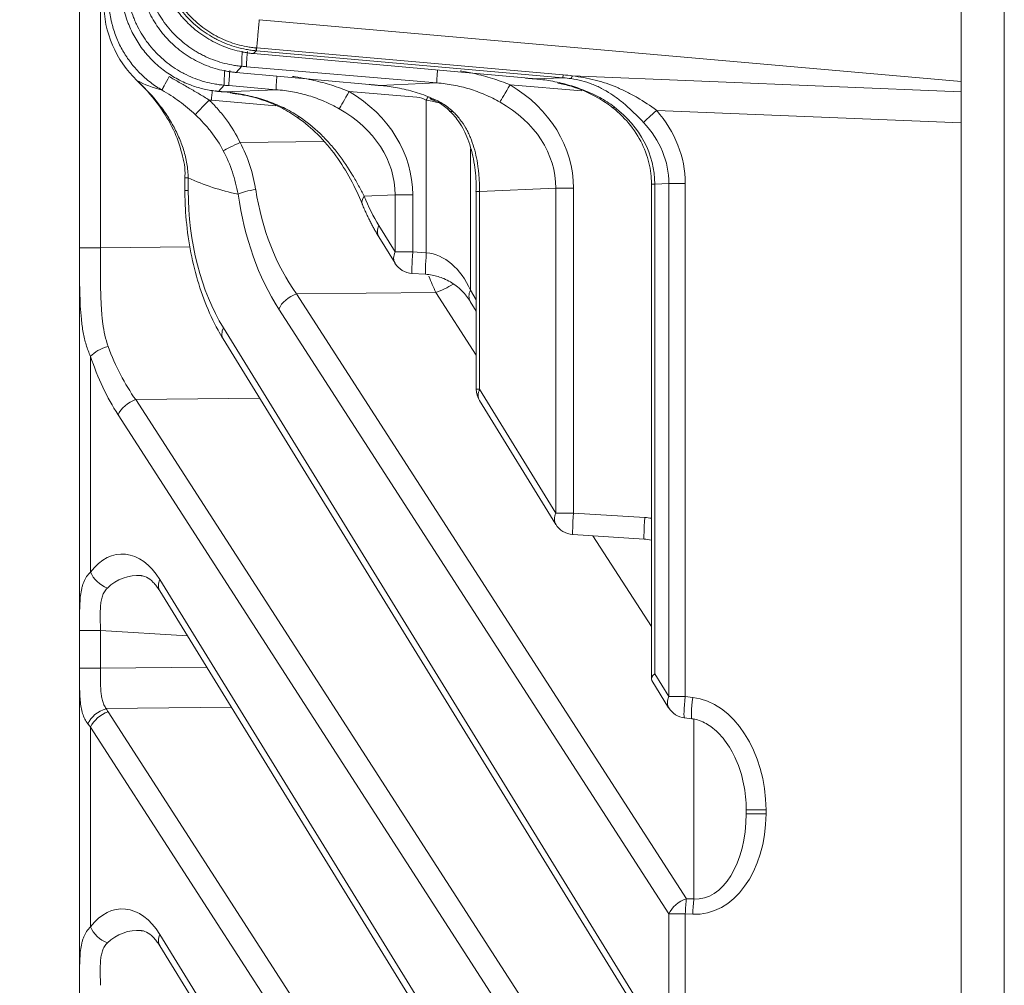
# Model space of a CAD drawing. Header units: millimetres. Extents: x 4 to 836, y 5 to 589.
# Tile 71 of 154: x 475 to 489, y 269 to 282. Entities that reach past the tile are written whole.
import ezdxf

# ---------------------------------------------------------------- set-up
doc = ezdxf.new("R2010")
doc.units = ezdxf.units.MM
doc.layers.add('1', color=7, linetype='Continuous', true_color=0xffffff)
doc.styles.add('ideas_simplex', font='simplex.shx')
doc.dimstyles.get("Standard").update_dxf_attribs({"dimtxt": 0.18, "dimasz": 0.18, "dimexe": 0.18, "dimexo": 0.0625, "dimgap": 0.09, "dimtad": 0, "dimtih": 1, "dimtoh": 1, "dimdec": 4, "dimzin": 0, "dimdsep": 46, "dimtxsty": 'Standard', "dimcen": 0.09, "dimadec": 0, "dimazin": 0, "dimtfac": 1, "dimtdec": 4, "dimtofl": 0, "dimtmove": 0, "dimatfit": 3, "dimfxl": 1, "dimtolj": 1, "dimtzin": 0, "dimarcsym": 0})

# ---------------------------------------------------------------- blocks, each defined once
blk = doc.blocks.new('_U5')
at = {"layer": '1', "color": 87, "lineweight": 25}
for p, q in [((352.914749, 274.528086), (347.289749, 274.528086)), ((347.289749, 274.528086), (347.289749, 273.028086)), ((352.914749, 273.028086), (352.914749, 274.528086)), ((347.289749, 261.823086), (347.289749, 260.323086)), ((352.914749, 260.323086), (352.914749, 261.823086)), ((347.289749, 260.323086), (352.914749, 260.323086))]:
    blk.add_line(p, q, dxfattribs=at)
at = {"layer": '1', "color": 152, "lineweight": 13}
for p, q in [((372.598505, 274.49198), (352.414749, 274.49198)), ((475.719038, 260.359191), (352.414749, 260.359191))]:
    blk.add_line(p, q, dxfattribs=at)
at = {"layer": '1', "color": 27, "lineweight": 13}
blk.add_line((354.414749, 260.323086), (354.414749, 274.528086), dxfattribs=at)
at = {"layer": '1', "color": 27, "lineweight": 18}
for points in [[(354.414749, 274.49198), (354.94373, 271.491982), (353.885768, 271.491978)], [(354.414749, 260.359191), (353.885768, 263.359189), (354.94373, 263.359193)]]:
    blk.add_solid(points, dxfattribs=at)
at = {"layer": '1', "color": 87, "linetype": 'Continuous', "lineweight": 25, "char_height": 3, "attachment_point": 7, "rotation": 90, "line_spacing_factor": 1.204819, "style": 'ideas_simplex'}
for s, insert in [('\\W1.3286;14,1', (345.448749, 261.770586)), ('\\W1.2097;.556', (352.761249, 261.770586))]:
    blk.add_mtext(s, dxfattribs=dict(at, insert=insert))

msp = doc.modelspace()

# ---------------------------------------------------------------- linework, layer by layer
at = {"layer": '1', "color": 143, "linetype": 'Continuous', "lineweight": 18}
for p, q in [((475.895, 262.136), (475.895, 359.583)), ((488.795, 263.423), (488.795, 358.296)), ((488.195, 291.252), (488.195, 281.466)), ((478.402, 282.326), (488.195, 281.466)), ((478.29, 281.856), (478.29, 281.857)), ((478.322, 281.853), (478.323, 281.854)), ((478.322, 281.853), (482.105, 281.513)), ((478.045, 281.593), (478.046, 281.594)), ((478.067, 281.59), (478.068, 281.591)), ((478.078, 281.589), (478.079, 281.59)), ((478.078, 281.589), (479.936, 281.422)), ((482.246, 281.5), (482.247, 281.501)), ((488.195, 281.466), (488.195, 281.321)), ((477.8, 281.329), (477.8, 281.33)), ((477.909, 281.319), (477.91, 281.32)), ((477.995, 281.309), (477.995, 281.311)), ((478.029, 281.307), (478.029, 281.305)), ((480.077, 281.41), (480.078, 281.41)), ((488.195, 281.321), (488.195, 280.889)), ((488.195, 280.889), (488.195, 263.422)), ((477.365, 280.119), (477.365, 279.944)), ((481.43, 279.932), (481.43, 277.173)), ((481.43, 279.932), (481.43, 279.932)), ((483.873, 280.034), (483.873, 273.132)), ((480.069, 279.299), (480.296, 278.93)), ((480.532, 278.788), (480.721, 278.776)), ((481.346, 278.396), (481.43, 278.26)), ((477.9, 277.873), (484.113, 267.779)), ((481.474, 277.016), (482.538, 275.288)), ((482.774, 275.146), (483.769, 275.083)), ((477.014, 274.361), (482.178, 265.973)), ((483.879, 273.11), (484.113, 272.729)), ((484.334, 272.589), (484.437, 272.576)), ((485.195, 271.252), (485.195, 271.307)), ((477.014, 269.411), (481.888, 261.495))]:
    msp.add_line(p, q, dxfattribs=at)
at = {"layer": '1', "color": 143, "linetype": 'Continuous', "lineweight": 13}
for p, q in [((476.187, 342.576), (476.187, 279.143)), ((478.359, 281.893), (478.323, 281.854)), ((478.323, 281.854), (482.106, 281.514)), ((482.638, 281.517), (478.364, 281.893)), ((478.367, 281.932), (482.642, 281.557)), ((478.159, 281.677), (478.079, 281.59)), ((478.079, 281.59), (479.937, 281.423)), ((480.88, 281.444), (478.225, 281.671)), ((480.078, 281.41), (480.88, 281.444)), ((482.105, 281.513), (482.106, 281.514)), ((482.247, 281.501), (482.638, 281.517)), ((482.638, 281.517), (482.642, 281.557)), ((482.769, 281.541), (488.195, 281.321)), ((477.834, 281.326), (477.835, 281.327)), ((477.914, 281.412), (477.835, 281.327)), ((477.91, 281.32), (478.638, 281.35)), ((478.638, 281.35), (477.98, 281.407)), ((480.601, 281.244), (479.658, 281.324)), ((479.936, 281.422), (479.937, 281.423)), ((482.902, 281.332), (481.9, 281.418)), ((478.634, 281.126), (477.734, 281.203)), ((480.732, 279.076), (480.732, 281.205)), ((488.195, 280.889), (483.946, 281.062)), ((478.135, 280.614), (479.302, 280.626)), ((481.347, 280.526), (481.347, 278.554)), ((477.412, 280.119), (477.365, 280.119)), ((477.412, 280.119), (477.412, 279.944)), ((477.365, 279.944), (477.412, 279.944)), ((481.476, 279.932), (481.43, 279.932)), ((482.539, 279.976), (481.476, 279.932)), ((481.476, 279.932), (481.476, 277.173)), ((482.539, 275.446), (482.539, 279.976)), ((482.539, 279.976), (482.785, 279.976)), ((482.785, 279.976), (482.785, 275.446)), ((483.919, 280.034), (483.873, 280.034)), ((484.115, 280.042), (483.919, 280.034)), ((483.919, 280.034), (483.919, 273.205)), ((484.115, 272.886), (484.115, 280.042)), ((484.115, 280.042), (484.345, 280.042)), ((484.345, 280.042), (484.345, 272.886)), ((480.298, 279.883), (479.864, 279.865)), ((480.298, 279.087), (480.298, 279.883)), ((480.298, 279.883), (480.544, 279.883)), ((480.544, 279.883), (480.544, 279.087)), ((480.071, 279.456), (480.298, 279.087)), ((475.895, 279.143), (476.187, 279.143)), ((476.187, 279.143), (477.437, 279.156)), ((480.298, 279.087), (480.544, 279.087)), ((480.544, 279.087), (480.732, 279.076)), ((481.347, 278.554), (481.43, 278.42)), ((480.866, 278.523), (478.92, 278.502)), ((478.92, 278.502), (484.361, 270.067)), ((481.43, 277.649), (480.866, 278.523)), ((484.115, 269.855), (478.675, 278.29)), ((477.901, 278.03), (484.115, 267.937)), ((476.049, 277.631), (476.049, 274.623)), ((481.476, 277.173), (481.43, 277.173)), ((481.476, 277.173), (482.539, 275.446)), ((478.409, 277.046), (476.679, 277.028)), ((476.679, 277.028), (484.361, 265.117)), ((484.115, 264.905), (476.433, 276.816)), ((482.539, 275.446), (482.785, 275.446)), ((482.785, 275.446), (483.78, 275.383)), ((483.873, 273.861), (483.055, 275.129)), ((477.016, 274.518), (482.18, 266.13)), ((475.895, 273.809), (476.187, 273.809)), ((476.187, 273.809), (476.187, 273.282)), ((477.402, 273.732), (476.187, 273.809)), ((475.895, 273.282), (476.187, 273.282)), ((476.187, 273.282), (477.669, 273.298)), ((483.919, 273.205), (484.115, 272.886)), ((484.115, 272.886), (484.345, 272.886)), ((484.345, 272.886), (484.448, 272.874)), ((478.015, 272.736), (476.268, 272.718)), ((476.295, 272.673), (481.453, 264.677)), ((484.465, 270.063), (484.465, 272.571)), ((481.207, 264.464), (476.049, 272.461)), ((476.049, 272.461), (476.049, 269.674)), ((485.195, 271.307), (485.471, 271.307)), ((485.471, 271.307), (485.471, 271.252)), ((485.195, 271.252), (485.471, 271.252)), ((484.361, 270.067), (484.465, 270.063)), ((484.115, 267.937), (484.115, 269.855)), ((484.115, 269.855), (484.345, 269.855)), ((484.448, 269.851), (484.345, 269.855)), ((484.345, 269.855), (484.345, 267.937)), ((477.016, 269.569), (481.89, 261.652))]:
    msp.add_line(p, q, dxfattribs=at)
at = {"layer": '1', "color": 143, "linetype": 'Continuous', "lineweight": 18}
for centre, start, end in [((480.551, 279.087), 211.6176, 266.3827), ((481.73, 277.173), 180, 211.6176), ((482.793, 275.446), 211.6176, 266.3827), ((484.369, 272.886), 211.6176, 263.2514)]:
    msp.add_arc(centre, 0.3, start, end, dxfattribs=at)
for centre, major_axis, ratio, start_param, end_param in [((477.733, 282.565), (0.549, 1.399), 0.997682, 1.946549, 2.753051), ((480.905, 281.505), (-0.119, -0.275), 0.068713, 6.004077, 6.313962), ((484.173, 273.205), (0.298, 0.084), 0.361655, 2.47737, 3.243659)]:
    msp.add_ellipse(centre, major_axis=major_axis, ratio=ratio, start_param=start_param, end_param=end_param, dxfattribs=at)
at = {"layer": '1', "color": 143, "linetype": 'Continuous', "lineweight": 13}
for centre, major_axis, ratio, start_param, end_param in [((478.185, 281.975), (0.025, 0.299), 0.042536, 1.871233, 3.060376), ((478.251, 281.969), (0.026, 0.299), 0.026082, 1.874024, 3.060422), ((478.385, 282.191), (-0.026, -0.299), 0.016218, 5.759655, 6.202031), ((477.94, 281.71), (-0.025, -0.299), 0.042536, 5.012825, 6.201969), ((478.006, 281.705), (-0.026, -0.299), 0.026082, 5.015617, 6.202015), ((480.906, 281.742), (0.026, 0.299), 0.026082, 1.984526, 3.060422), ((478.008, 282.862), (1.764, 0.935), 0.715025, 3.581503, 3.815046), ((477.196, 281.602), (-0.15, -0.26), 0.030164, 4.995969, 6.183054), ((478.664, 281.648), (-0.026, -0.299), 0.026082, 5.09162, 6.202015), ((480.122, 279.928), (3.106, 1.31), 0.293494, 0.450894, 0.513417), ((480.099, 279.67), (3.264, 1.53), 0.343121, 0.471372, 0.533895), ((482.792, 281.8), (-0.046, -0.296), 0.114526, 0.11484, 0.527427), ((477.721, 281.203), (0.043, 0.498), 0.026082, 4.714623, 5.000876), ((479.666, 281.324), (-0.154, -0.258), 0.022477, 4.72581, 5.946652), ((478.38, 279.856), (2.162, 0.087), 0.83193, 6.249738, 7.188454), ((481.908, 281.418), (-0.154, -0.258), 0.022477, 4.72581, 5.946652), ((480.622, 279.95), (2.162, 0.087), 0.83193, 6.249738, 7.188454), ((477.711, 281.206), (-0.21, -0.214), 0.018712, 4.730699, 5.991322), ((477.873, 282.702), (1.167, 0.96), 0.992658, 3.914499, 3.934878), ((480.566, 280.995), (0.3, 0.012), 0.83193, 0.948989, 1.420135), ((480.719, 281.205), (0.239, 0.439), 0.023007, 4.72488, 4.84076), ((480.713, 281.002), (0.749, -0.141), 0.267112, 1.310234, 1.59468), ((480.63, 279.95), (1.908, 0.077), 0.78539, 6.249568, 7.188284), ((478.388, 279.856), (1.908, 0.077), 0.78539, 6.249568, 7.188284), ((481.269, 281.27), (-0.208, -0.216), 0.292265, 6.275909, 6.681942), ((483.527, 281.327), (-0.189, -0.233), 0.020324, 6.28286, 6.67542), ((482.08, 280.01), (1.838, 0.08), 0.815372, 6.245864, 7.053177), ((483.97, 281.062), (-0.226, -0.197), 0.053384, 4.773477, 5.81693), ((482.102, 280.012), (2.241, 0.085), 0.802553, 6.252932, 6.858751), ((479.117, 281.205), (0.174, 0.244), 0.015443, 2.769424, 3.138591), ((482.127, 280.012), (1.988, 0.076), 0.754119, 6.252578, 6.858397), ((478.143, 280.614), (-0.271, -0.13), 0.01131, 4.736, 5.818), ((479.277, 282.862), (3.13, 1.531), 0.838284, 3.739156, 3.970083), ((479.085, 279.926), (0.018, -2.7), 0.619901, 4.701929, 5.487043), ((478.361, 279.893), (0.297, 0.043), 0.220852, 1.567169, 2.563381), ((480.424, 280.639), (0.04, 3), 0.707306, 1.809169, 2.373369), ((480.17, 280.639), (0.026, 3.3), 0.640683, 1.803982, 2.368181), ((480.118, 279.865), (0.277, 0.115), 0.518479, 2.468556, 3.142048), ((481.255, 281.352), (0.018, -2.7), 0.619901, 5.291965, 5.487043), ((480.324, 279.456), (0.255, 0.157), 0.639648, 2.375327, 3.141616), ((480.551, 279.087), (-0.255, -0.157), 0.639648, 5.51692, 6.283209), ((480.551, 279.087), (-0.019, -0.299), 0.026125, 4.714041, 6.283159), ((480.74, 279.076), (-0.019, -0.299), 0.026125, 4.714041, 6.2751), ((480.713, 278.027), (0.056, -1.05), 0.712297, 2.057729, 3.040166), ((481.866, 280.655), (0.001, -3), 0.474026, 5.401246, 5.502844), ((480.846, 279.053), (0.63, 0.407), 0.652221, 4.342876, 4.702324), ((481.601, 278.554), (-0.255, -0.157), 0.639648, 5.51692, 6.283209), ((478.928, 278.29), (0.252, 0.163), 0.652221, 1.201283, 2.36173), ((478.155, 278.03), (0.255, 0.157), 0.639648, 2.375327, 3.141616), ((476.303, 277.631), (-0.285, -0.094), 0.447089, 4.594564, 5.644791), ((478.182, 279.165), (0.04, 3), 0.707306, 2.0645, 2.373369), ((477.928, 279.165), (0.026, 3.3), 0.640683, 2.059313, 2.368181), ((481.73, 277.173), (0.255, 0.157), 0.639648, 2.375327, 3.141616), ((476.686, 276.816), (-0.252, -0.163), 0.652221, 4.342876, 5.503323), ((482.793, 275.446), (-0.255, -0.157), 0.639648, 5.51692, 6.283209), ((482.793, 275.446), (-0.019, -0.299), 0.026125, 4.714041, 6.283159), ((483.788, 275.383), (-0.019, -0.299), 0.026125, 4.714041, 6.280877), ((484.228, 273.869), (0.9, -1.406), 0.62879, 2.631856, 2.709499), ((476.518, 273.77), (0.05, -1.103), 0.637596, 2.286917, 3.799719), ((476.303, 274.623), (-0.24, 0.18), 0.690075, 0.82788, 1.977483), ((476.772, 273.77), (0.244, -0.776), 0.863235, 2.812084, 3.547991), ((477.27, 274.518), (0.255, 0.157), 0.639648, 2.375327, 3.141616), ((484.369, 272.886), (-0.255, -0.157), 0.639648, 5.51692, 6.283209), ((484.369, 272.886), (-0.035, -0.298), 0.080476, 4.721912, 6.283175), ((484.473, 272.874), (-0.035, -0.298), 0.080476, 4.721912, 6.277558), ((484.421, 271.392), (0.119, -1.485), 0.702494, 1.457058, 3.001674), ((476.276, 272.505), (0.264, 0.142), 0.668048, 1.25303, 2.462509), ((476.303, 272.461), (0.252, 0.163), 0.652221, 1.201283, 2.36173), ((476.887, 273.068), (0.5, 0.509), 0.963647, 2.85176, 2.927631), ((476.895, 272.856), (0.999, 0.051), 0.69908, 3.592428, 3.668299), ((484.421, 271.337), (0.119, -1.485), 0.702494, 6.195627, 7.740243), ((484.445, 271.337), (0.076, -1.275), 0.585237, 6.207347, 7.751963), ((476.518, 268.821), (0.05, -1.103), 0.637596, 2.286917, 3.799719), ((484.369, 269.855), (-0.252, -0.163), 0.652221, 4.342876, 5.503323), ((484.369, 269.855), (0.013, 0.3), 0.080955, 0.788352, 1.57438), ((484.473, 269.851), (0.013, 0.3), 0.080955, 0.788352, 1.57438), ((476.303, 269.674), (0.24, -0.18), 0.690075, 3.969473, 5.119076), ((476.772, 268.821), (0.244, -0.776), 0.863235, 2.812084, 3.547991), ((477.27, 269.569), (-0.255, -0.157), 0.639648, 5.51692, 6.283209)]:
    msp.add_ellipse(centre, major_axis=major_axis, ratio=ratio, start_param=start_param, end_param=end_param, dxfattribs=at)
for points, knots in [([(478.359, 281.893), (478.336, 281.895), (478.313, 281.898), (478.267, 281.904), (478.244, 281.908), (478.175, 281.92), (478.13, 281.93), (477.997, 281.968), (477.911, 282.001), (477.807, 282.052), (477.787, 282.063), (477.746, 282.085), (477.686, 282.12), (477.591, 282.185), (477.52, 282.244), (477.452, 282.306), (477.419, 282.338), (477.324, 282.442), (477.269, 282.515), (477.196, 282.632), (477.173, 282.673), (477.132, 282.755), (477.113, 282.798), (477.063, 282.928), (477.038, 283.016), (477.012, 283.152), (477.006, 283.198), (476.999, 283.267), (476.998, 283.29), (476.995, 283.337), (476.995, 283.36), (476.995, 283.384)], [0, 0, 0, 0, 0.03125, 0.03125, 0.0625, 0.0625, 0.125, 0.125, 0.25, 0.25, 0.28125, 0.28125, 0.3125, 0.375, 0.4375, 0.4375, 0.5, 0.5, 0.625, 0.625, 0.6875, 0.6875, 0.75, 0.75, 0.875, 0.875, 0.9375, 0.9375, 0.96875, 0.96875, 1, 1, 1, 1]), ([(477.034, 283.383), (477.034, 283.36), (477.035, 283.338), (477.037, 283.292), (477.038, 283.27), (477.045, 283.202), (477.051, 283.158), (477.076, 283.025), (477.1, 282.939), (477.149, 282.813), (477.167, 282.772), (477.207, 282.691), (477.229, 282.652), (477.3, 282.538), (477.354, 282.466), (477.446, 282.366), (477.478, 282.334), (477.544, 282.274), (477.613, 282.217), (477.687, 282.166), (477.745, 282.131), (477.764, 282.119), (477.804, 282.098), (477.824, 282.087), (477.925, 282.037), (478.008, 282.005), (478.138, 281.969), (478.182, 281.959), (478.248, 281.946), (478.271, 281.943), (478.316, 281.937), (478.338, 281.934), (478.361, 281.932)], [0, 0, 0, 0, 0.03125, 0.03125, 0.0625, 0.0625, 0.125, 0.125, 0.25, 0.25, 0.3125, 0.3125, 0.375, 0.375, 0.5, 0.5, 0.5625, 0.5625, 0.625, 0.6875, 0.6875, 0.71875, 0.71875, 0.75, 0.75, 0.875, 0.875, 0.9375, 0.9375, 0.96875, 0.96875, 1, 1, 1, 1]), ([(478.159, 281.677), (478.136, 281.679), (478.113, 281.681), (478.067, 281.688), (478.044, 281.691), (477.975, 281.704), (477.93, 281.714), (477.797, 281.751), (477.711, 281.784), (477.607, 281.835), (477.586, 281.845), (477.545, 281.868), (477.485, 281.903), (477.39, 281.967), (477.319, 282.026), (477.25, 282.088), (477.217, 282.12), (477.123, 282.223), (477.067, 282.297), (476.994, 282.414), (476.971, 282.454), (476.94, 282.516), (476.93, 282.537), (476.912, 282.579), (476.903, 282.601), (476.86, 282.709), (476.835, 282.798), (476.81, 282.933), (476.803, 282.979), (476.797, 283.048), (476.795, 283.072), (476.793, 283.118), (476.792, 283.142), (476.792, 283.165)], [0, 0, 0, 0, 0.03125, 0.03125, 0.0625, 0.0625, 0.125, 0.125, 0.25, 0.25, 0.28125, 0.28125, 0.3125, 0.375, 0.4375, 0.4375, 0.5, 0.5, 0.625, 0.625, 0.6875, 0.6875, 0.71875, 0.71875, 0.75, 0.75, 0.875, 0.875, 0.9375, 0.9375, 0.96875, 0.96875, 1, 1, 1, 1]), ([(477.914, 281.412), (477.891, 281.414), (477.868, 281.417), (477.821, 281.423), (477.798, 281.427), (477.73, 281.439), (477.685, 281.449), (477.552, 281.486), (477.466, 281.519), (477.362, 281.57), (477.341, 281.581), (477.3, 281.603), (477.24, 281.638), (477.144, 281.703), (477.073, 281.761), (477.005, 281.823), (476.972, 281.856), (476.877, 281.959), (476.822, 282.032), (476.749, 282.149), (476.726, 282.189), (476.695, 282.251), (476.685, 282.272), (476.666, 282.315), (476.657, 282.336), (476.615, 282.444), (476.59, 282.533), (476.564, 282.669), (476.558, 282.714), (476.551, 282.784), (476.55, 282.807), (476.548, 282.854), (476.547, 282.877), (476.547, 282.9)], [0, 0, 0, 0, 0.03125, 0.03125, 0.0625, 0.0625, 0.125, 0.125, 0.25, 0.25, 0.28125, 0.28125, 0.3125, 0.375, 0.4375, 0.4375, 0.5, 0.5, 0.625, 0.625, 0.6875, 0.6875, 0.71875, 0.71875, 0.75, 0.75, 0.875, 0.875, 0.9375, 0.9375, 0.96875, 0.96875, 1, 1, 1, 1]), ([(477.046, 281.344), (476.989, 281.377), (476.935, 281.413), (476.857, 281.473), (476.832, 281.494), (476.783, 281.537), (476.759, 281.559), (476.691, 281.628), (476.649, 281.676), (476.59, 281.753), (476.561, 281.793), (476.535, 281.834), (476.518, 281.862), (476.509, 281.876), (476.468, 281.947), (476.411, 282.063), (476.37, 282.186), (476.349, 282.264), (476.345, 282.28), (476.337, 282.312), (476.334, 282.328), (476.324, 282.376), (476.319, 282.408), (476.306, 282.505), (476.302, 282.57), (476.302, 282.636)], [0, 0, 0, 0, 0.125, 0.125, 0.1875, 0.1875, 0.25, 0.25, 0.375, 0.375, 0.4375, 0.46875, 0.46875, 0.5, 0.5, 0.625, 0.75, 0.75, 0.78125, 0.78125, 0.8125, 0.8125, 0.875, 0.875, 1, 1, 1, 1]), ([(481.203, 281.614), (481.27, 281.602), (481.337, 281.589), (481.488, 281.554), (481.572, 281.532), (481.738, 281.48), (481.82, 281.45), (481.9, 281.418)], [0, 0, 0, 0, 0.283379, 0.283379, 0.641689, 0.641689, 1, 1, 1, 1]), ([(476.696, 281.478), (476.792, 281.388), (476.883, 281.293), (477.007, 281.142), (477.047, 281.09), (477.103, 281.009), (477.121, 280.981), (477.156, 280.926), (477.173, 280.897), (477.222, 280.812), (477.251, 280.753), (477.304, 280.633), (477.327, 280.572), (477.356, 280.478), (477.365, 280.446), (477.38, 280.381), (477.387, 280.349), (477.403, 280.252), (477.41, 280.186), (477.412, 280.119)], [0, 0, 0, 0, 0.25, 0.25, 0.375, 0.375, 0.4375, 0.4375, 0.5, 0.5, 0.625, 0.625, 0.75, 0.75, 0.8125, 0.8125, 0.875, 0.875, 1, 1, 1, 1]), ([(477.147, 281.533), (477.193, 281.506), (477.239, 281.479), (477.333, 281.425), (477.379, 281.399), (477.473, 281.345), (477.519, 281.318), (477.612, 281.263), (477.658, 281.235), (477.703, 281.206)], [0, 0, 0, 0, 0.25, 0.25, 0.5, 0.5, 0.75, 0.75, 1, 1, 1, 1]), ([(478.865, 281.535), (478.879, 281.533), (478.893, 281.531), (478.993, 281.516), (479.078, 281.499), (479.246, 281.461), (479.33, 281.438), (479.496, 281.386), (479.578, 281.357), (479.658, 281.324)], [0, 0, 0, 0, 0.052095, 0.052095, 0.368064, 0.368064, 0.684032, 0.684032, 1, 1, 1, 1]), ([(481.761, 281.176), (481.693, 281.214), (481.624, 281.249), (481.516, 281.295), (481.48, 281.31), (481.407, 281.336), (481.371, 281.349), (481.26, 281.382), (481.185, 281.4), (481.034, 281.428), (480.957, 281.438), (480.88, 281.444)], [0, 0, 0, 0, 0.25, 0.25, 0.375, 0.375, 0.5, 0.5, 0.75, 0.75, 1, 1, 1, 1]), ([(482.467, 281.472), (482.547, 281.458), (482.626, 281.44), (482.742, 281.408), (482.78, 281.396), (482.857, 281.371), (482.894, 281.357), (483.007, 281.313), (483.08, 281.28), (483.186, 281.223), (483.22, 281.202), (483.288, 281.159), (483.322, 281.136), (483.354, 281.111)], [0, 0, 0, 0, 0.25, 0.25, 0.375, 0.375, 0.5, 0.5, 0.75, 0.75, 0.875, 0.875, 1, 1, 1, 1]), ([(483.763, 280.891), (483.693, 280.967), (483.621, 281.04), (483.526, 281.125), (483.507, 281.142), (483.468, 281.174), (483.448, 281.19), (483.388, 281.237), (483.347, 281.266), (483.264, 281.32), (483.222, 281.345), (483.156, 281.379), (483.134, 281.39), (483.089, 281.41), (483.066, 281.42), (482.996, 281.447), (482.949, 281.462), (482.851, 281.487), (482.801, 281.497), (482.75, 281.505)], [0, 0, 0, 0, 0.25, 0.25, 0.3125, 0.3125, 0.375, 0.375, 0.5, 0.5, 0.625, 0.625, 0.6875, 0.6875, 0.75, 0.75, 0.875, 0.875, 1, 1, 1, 1]), ([(482.769, 281.541), (482.823, 281.535), (482.876, 281.528), (482.982, 281.509), (483.034, 281.497), (483.112, 281.478), (483.137, 281.471), (483.188, 281.456), (483.214, 281.448), (483.289, 281.422), (483.339, 281.404), (483.437, 281.363), (483.485, 281.34), (483.557, 281.304), (483.581, 281.292), (483.628, 281.266), (483.652, 281.253), (483.768, 281.185), (483.857, 281.126), (483.946, 281.062)], [0, 0, 0, 0, 0.125, 0.125, 0.25, 0.25, 0.3125, 0.3125, 0.375, 0.375, 0.5, 0.5, 0.625, 0.625, 0.6875, 0.6875, 0.75, 0.75, 1, 1, 1, 1]), ([(477.509, 281.002), (477.474, 281.035), (477.438, 281.067), (477.364, 281.129), (477.326, 281.159), (477.249, 281.216), (477.21, 281.243), (477.129, 281.295), (477.088, 281.32), (477.046, 281.344)], [0, 0, 0, 0, 0.25, 0.25, 0.5, 0.5, 0.75, 0.75, 1, 1, 1, 1]), ([(477.79, 281.331), (477.792, 281.331), (477.793, 281.331), (477.797, 281.33), (477.798, 281.33), (477.8, 281.33)], [0, 0, 0, 0, 0.477413, 0.477413, 1, 1, 1, 1]), ([(478.029, 281.307), (478.111, 281.296), (478.193, 281.281), (478.313, 281.252), (478.353, 281.242), (478.432, 281.219), (478.472, 281.206), (478.588, 281.166), (478.664, 281.135), (478.775, 281.082), (478.811, 281.063), (478.883, 281.023), (478.918, 281.001), (478.953, 280.978)], [0, 0, 0, 0, 0.25, 0.25, 0.375, 0.375, 0.5, 0.5, 0.75, 0.75, 0.875, 0.875, 1, 1, 1, 1]), ([(479.519, 281.082), (479.451, 281.12), (479.382, 281.155), (479.274, 281.202), (479.238, 281.216), (479.165, 281.243), (479.129, 281.255), (479.018, 281.288), (478.943, 281.306), (478.792, 281.334), (478.715, 281.344), (478.638, 281.35)], [0, 0, 0, 0, 0.25, 0.25, 0.375, 0.375, 0.5, 0.5, 0.75, 0.75, 1, 1, 1, 1]), ([(477.703, 281.206), (477.747, 281.164), (477.789, 281.12), (477.849, 281.05), (477.869, 281.027), (477.908, 280.978), (477.927, 280.954), (478.018, 280.83), (478.081, 280.725), (478.135, 280.614)], [0, 0, 0, 0, 0.25, 0.25, 0.375, 0.375, 0.5, 0.5, 1, 1, 1, 1]), ([(480.785, 281.243), (480.814, 281.231), (480.843, 281.218), (480.885, 281.197), (480.899, 281.19), (480.927, 281.175), (480.941, 281.167), (480.981, 281.142), (481.006, 281.125), (481.055, 281.088), (481.079, 281.068), (481.101, 281.047)], [0, 0, 0, 0, 0.25, 0.25, 0.375, 0.375, 0.5, 0.5, 0.75, 0.75, 1, 1, 1, 1]), ([(481.101, 281.047), (481.138, 281.012), (481.172, 280.975), (481.232, 280.897), (481.259, 280.856), (481.295, 280.793), (481.307, 280.771), (481.328, 280.727), (481.338, 280.705), (481.367, 280.636), (481.383, 280.59), (481.411, 280.495), (481.423, 280.447), (481.443, 280.348), (481.451, 280.297), (481.461, 280.22), (481.463, 280.194), (481.468, 280.142), (481.47, 280.116), (481.475, 280.038), (481.476, 279.985), (481.476, 279.932)], [0, 0, 0, 0, 0.125, 0.125, 0.25, 0.25, 0.3125, 0.3125, 0.375, 0.375, 0.5, 0.5, 0.625, 0.625, 0.75, 0.75, 0.8125, 0.8125, 0.875, 0.875, 1, 1, 1, 1]), ([(477.9, 280.499), (477.851, 280.595), (477.792, 280.684), (477.709, 280.789), (477.693, 280.81), (477.658, 280.85), (477.64, 280.87), (477.585, 280.929), (477.548, 280.966), (477.509, 281.002)], [0, 0, 0, 0, 0.5, 0.5, 0.625, 0.625, 0.75, 0.75, 1, 1, 1, 1]), ([(478.953, 280.978), (479.061, 280.906), (479.16, 280.825), (479.297, 280.693), (479.34, 280.647), (479.403, 280.577), (479.424, 280.553), (479.464, 280.504), (479.483, 280.48), (479.577, 280.358), (479.644, 280.258), (479.719, 280.134), (479.733, 280.109), (479.761, 280.06), (479.775, 280.035), (479.815, 279.961), (479.84, 279.912), (479.864, 279.865)], [0, 0, 0, 0, 0.25, 0.25, 0.375, 0.375, 0.4375, 0.4375, 0.5, 0.5, 0.75, 0.75, 0.8125, 0.8125, 0.875, 0.875, 1, 1, 1, 1]), ([(478.135, 280.614), (478.19, 280.509), (478.235, 280.402), (478.307, 280.184), (478.334, 280.072), (478.352, 279.959)], [0, 0, 0, 0, 0.5, 0.5, 1, 1, 1, 1]), ([(478.107, 279.893), (478.088, 279.997), (478.061, 280.1), (477.993, 280.302), (477.951, 280.402), (477.9, 280.499)], [0, 0, 0, 0, 0.5, 0.5, 1, 1, 1, 1]), ([(476.187, 279.143), (476.187, 279.022), (476.187, 278.903), (476.188, 278.725), (476.188, 278.667), (476.19, 278.549), (476.191, 278.491), (476.196, 278.375), (476.198, 278.318), (476.205, 278.232), (476.207, 278.204), (476.213, 278.147), (476.216, 278.118), (476.227, 278.034), (476.237, 277.98), (476.261, 277.872), (476.276, 277.82), (476.294, 277.769)], [0, 0, 0, 0, 0.25, 0.25, 0.375, 0.375, 0.5, 0.5, 0.625, 0.625, 0.6875, 0.6875, 0.75, 0.75, 0.875, 0.875, 1, 1, 1, 1]), ([(476.049, 277.631), (476.024, 277.683), (476.004, 277.737), (475.971, 277.848), (475.957, 277.905), (475.941, 277.994), (475.936, 278.024), (475.928, 278.086), (475.924, 278.117), (475.914, 278.21), (475.909, 278.273), (475.903, 278.401), (475.898, 278.531), (475.896, 278.664), (475.896, 278.75), (475.896, 278.768), (475.896, 278.786)], [0, 0, 0, 0, 0.15963, 0.15963, 0.319259, 0.319259, 0.399074, 0.399074, 0.478889, 0.478889, 0.638519, 0.638519, 0.798148, 0.957778, 0.957778, 1, 1, 1, 1]), ([(475.895, 273.809), (475.895, 273.831), (475.895, 273.853), (475.895, 273.896), (475.895, 273.918), (475.895, 273.982), (475.895, 274.023), (475.896, 274.085), (475.897, 274.105), (475.898, 274.145), (475.899, 274.165), (475.902, 274.223), (475.905, 274.259), (475.913, 274.329), (475.919, 274.362), (475.93, 274.41), (475.934, 274.425), (475.943, 274.455), (475.948, 274.469), (475.965, 274.511), (475.978, 274.536), (476.01, 274.582), (476.028, 274.604), (476.049, 274.623)], [0, 0, 0, 0, 0.0625, 0.0625, 0.125, 0.125, 0.25, 0.25, 0.3125, 0.3125, 0.375, 0.375, 0.5, 0.5, 0.625, 0.625, 0.6875, 0.6875, 0.75, 0.75, 0.875, 0.875, 1, 1, 1, 1]), ([(476.283, 274.4), (476.267, 274.385), (476.254, 274.368), (476.237, 274.339), (476.232, 274.33), (476.222, 274.309), (476.218, 274.298), (476.21, 274.276), (476.207, 274.265), (476.201, 274.242), (476.199, 274.23), (476.192, 274.193), (476.19, 274.168), (476.187, 274.13), (476.186, 274.117), (476.185, 274.09), (476.184, 274.076), (476.184, 274.035), (476.184, 274.008), (476.184, 273.952), (476.185, 273.923), (476.186, 273.866), (476.187, 273.838), (476.187, 273.809)], [0, 0, 0, 0, 0.125, 0.125, 0.1875, 0.1875, 0.25, 0.25, 0.3125, 0.3125, 0.375, 0.375, 0.5, 0.5, 0.5625, 0.5625, 0.625, 0.625, 0.75, 0.75, 0.875, 0.875, 1, 1, 1, 1]), ([(476.011, 272.505), (475.995, 272.526), (475.981, 272.549), (475.957, 272.597), (475.947, 272.623), (475.922, 272.704), (475.911, 272.764), (475.902, 272.865), (475.9, 272.9), (475.897, 272.972), (475.896, 273.009), (475.895, 273.085), (475.895, 273.123), (475.895, 273.182), (475.895, 273.202), (475.895, 273.242), (475.895, 273.262), (475.895, 273.282)], [0, 0, 0, 0, 0.125, 0.125, 0.25, 0.25, 0.5, 0.5, 0.625, 0.625, 0.75, 0.75, 0.875, 0.875, 0.9375, 0.9375, 1, 1, 1, 1]), ([(476.187, 273.282), (476.187, 273.229), (476.187, 273.176), (476.187, 273.098), (476.188, 273.072), (476.189, 273.034), (476.189, 273.021), (476.191, 272.996), (476.191, 272.984), (476.194, 272.947), (476.197, 272.923), (476.202, 272.888), (476.204, 272.877), (476.209, 272.855), (476.211, 272.844), (476.217, 272.822), (476.22, 272.811), (476.228, 272.791), (476.232, 272.781), (476.245, 272.752), (476.256, 272.734), (476.268, 272.718)], [0, 0, 0, 0, 0.25, 0.25, 0.375, 0.375, 0.4375, 0.4375, 0.5, 0.5, 0.625, 0.625, 0.6875, 0.6875, 0.75, 0.75, 0.8125, 0.8125, 0.875, 0.875, 1, 1, 1, 1]), ([(475.895, 268.859), (475.895, 268.881), (475.895, 268.903), (475.895, 268.946), (475.895, 268.968), (475.895, 269.032), (475.895, 269.074), (475.896, 269.135), (475.897, 269.155), (475.898, 269.195), (475.899, 269.215), (475.902, 269.273), (475.905, 269.31), (475.913, 269.38), (475.919, 269.413), (475.93, 269.46), (475.934, 269.475), (475.943, 269.505), (475.948, 269.519), (475.965, 269.561), (475.978, 269.586), (476.01, 269.633), (476.028, 269.654), (476.049, 269.674)], [0, 0, 0, 0, 0.0625, 0.0625, 0.125, 0.125, 0.25, 0.25, 0.3125, 0.3125, 0.375, 0.375, 0.5, 0.5, 0.625, 0.625, 0.6875, 0.6875, 0.75, 0.75, 0.875, 0.875, 1, 1, 1, 1]), ([(476.283, 269.45), (476.267, 269.435), (476.254, 269.418), (476.237, 269.39), (476.232, 269.38), (476.222, 269.359), (476.218, 269.349), (476.21, 269.327), (476.207, 269.315), (476.201, 269.292), (476.199, 269.28), (476.192, 269.244), (476.19, 269.219), (476.187, 269.18), (476.186, 269.167), (476.185, 269.14), (476.184, 269.127), (476.184, 269.085), (476.184, 269.058), (476.184, 269.002), (476.185, 268.974), (476.186, 268.917), (476.187, 268.888), (476.187, 268.859)], [0, 0, 0, 0, 0.125, 0.125, 0.1875, 0.1875, 0.25, 0.25, 0.3125, 0.3125, 0.375, 0.375, 0.5, 0.5, 0.5625, 0.5625, 0.625, 0.625, 0.75, 0.75, 0.875, 0.875, 1, 1, 1, 1])]:
    msp.add_open_spline(points, degree=3, knots=knots, dxfattribs=at)
at = {"layer": '1', "color": 143, "linetype": 'Continuous', "lineweight": 18}
for points, knots in [([(476.963, 283.279), (476.967, 283.19), (476.979, 283.102), (477.008, 282.974), (477.019, 282.932), (477.039, 282.869), (477.046, 282.848), (477.062, 282.806), (477.07, 282.785), (477.113, 282.683), (477.154, 282.605), (477.225, 282.495), (477.251, 282.459), (477.291, 282.407), (477.305, 282.39), (477.334, 282.356), (477.349, 282.339), (477.425, 282.258), (477.49, 282.199), (477.595, 282.12), (477.632, 282.096), (477.707, 282.049), (477.746, 282.027), (477.864, 281.968), (477.946, 281.935), (478.072, 281.898), (478.115, 281.887), (478.18, 281.874), (478.202, 281.87), (478.246, 281.863), (478.268, 281.86), (478.29, 281.857)], [0, 0, 0, 0, 0.125, 0.125, 0.1875, 0.1875, 0.21875, 0.21875, 0.25, 0.25, 0.375, 0.375, 0.4375, 0.4375, 0.46875, 0.46875, 0.5, 0.5, 0.625, 0.625, 0.6875, 0.6875, 0.75, 0.75, 0.875, 0.875, 0.9375, 0.9375, 0.96875, 0.96875, 1, 1, 1, 1]), ([(476.719, 283.015), (476.723, 282.926), (476.734, 282.839), (476.763, 282.71), (476.775, 282.668), (476.795, 282.605), (476.802, 282.584), (476.817, 282.542), (476.826, 282.522), (476.868, 282.419), (476.91, 282.342), (476.981, 282.231), (477.007, 282.195), (477.047, 282.143), (477.061, 282.126), (477.09, 282.092), (477.105, 282.075), (477.18, 281.994), (477.246, 281.936), (477.351, 281.857), (477.387, 281.832), (477.463, 281.785), (477.502, 281.763), (477.62, 281.704), (477.702, 281.671), (477.828, 281.634), (477.871, 281.623), (477.936, 281.61), (477.958, 281.606), (478.002, 281.599), (478.024, 281.596), (478.046, 281.594)], [0, 0, 0, 0, 0.125, 0.125, 0.1875, 0.1875, 0.21875, 0.21875, 0.25, 0.25, 0.375, 0.375, 0.4375, 0.4375, 0.46875, 0.46875, 0.5, 0.5, 0.625, 0.625, 0.6875, 0.6875, 0.75, 0.75, 0.875, 0.875, 0.9375, 0.9375, 0.96875, 0.96875, 1, 1, 1, 1]), ([(476.474, 282.751), (476.478, 282.678), (476.486, 282.606), (476.514, 282.464), (476.532, 282.394), (476.562, 282.308), (476.569, 282.29), (476.582, 282.256), (476.589, 282.239), (476.611, 282.189), (476.626, 282.156), (476.677, 282.06), (476.715, 281.998), (476.778, 281.91), (476.801, 281.881), (476.836, 281.839), (476.848, 281.826), (476.873, 281.798), (476.885, 281.785), (476.949, 281.72), (477.003, 281.672), (477.118, 281.584), (477.179, 281.544), (477.307, 281.473), (477.373, 281.442), (477.442, 281.416)], [0, 0, 0, 0, 0.125, 0.125, 0.25, 0.25, 0.28125, 0.28125, 0.3125, 0.3125, 0.375, 0.375, 0.5, 0.5, 0.5625, 0.5625, 0.59375, 0.59375, 0.625, 0.625, 0.75, 0.75, 0.875, 0.875, 1, 1, 1, 1]), ([(478.364, 281.893), (478.364, 281.894), (478.364, 281.899), (478.365, 281.912), (478.366, 281.921), (478.366, 281.932)], [0, 0, 0, 0, 0.5, 0.5, 1, 1, 1, 1]), ([(476.694, 281.476), (476.706, 281.465), (476.824, 281.359), (477.008, 281.137), (477.212, 280.807), (477.326, 280.476), (477.376, 280.244), (477.363, 280.129), (477.362, 280.12)], [0, 0, 0, 0, 0.031778, 0.30638, 0.552375, 0.776428, 0.983416, 1, 1, 1, 1]), ([(482.566, 281.44), (482.629, 281.429), (482.823, 281.384), (483.087, 281.27), (483.27, 281.147), (483.338, 281.094)], [0, 0, 0, 0, 0.222248, 0.700964, 1, 1, 1, 1]), ([(477.442, 281.416), (477.498, 281.395), (477.556, 281.377), (477.672, 281.349), (477.73, 281.338), (477.79, 281.331)], [0, 0, 0, 0, 0.5, 0.5, 1, 1, 1, 1]), ([(478.027, 281.299), (478.133, 281.287), (478.369, 281.241), (478.679, 281.125), (478.869, 281.01), (478.941, 280.958)], [0, 0, 0, 0, 0.321192, 0.731814, 1, 1, 1, 1]), ([(480.298, 281.382), (480.382, 281.367), (480.464, 281.348), (480.627, 281.302), (480.707, 281.275), (480.785, 281.243)], [0, 0, 0, 0, 0.5, 0.5, 1, 1, 1, 1]), ([(480.848, 281.199), (480.854, 281.196), (480.918, 281.171), (480.993, 281.116), (481.047, 281.065), (481.058, 281.053)], [0, 0, 0, 0, 0.069467, 0.791508, 1, 1, 1, 1]), ([(481.057, 281.052), (481.106, 281.005), (481.21, 280.887), (481.326, 280.652), (481.401, 280.356), (481.431, 280.102), (481.427, 279.964), (481.425, 279.932)], [0, 0, 0, 0, 0.170367, 0.402602, 0.675743, 0.925442, 1, 1, 1, 1]), ([(483.338, 281.095), (483.384, 281.058), (483.513, 280.941), (483.691, 280.716), (483.827, 280.415), (483.869, 280.182), (483.873, 280.057), (483.873, 280.034)], [0, 0, 0, 0, 0.143017, 0.426465, 0.69508, 0.943086, 1, 1, 1, 1]), ([(478.94, 280.958), (479.039, 280.888), (479.233, 280.727), (479.481, 280.429), (479.682, 280.099), (479.796, 279.865), (479.838, 279.756), (479.839, 279.751)], [0, 0, 0, 0, 0.223637, 0.472442, 0.725485, 0.987026, 1, 1, 1, 1]), ([(477.365, 279.944), (477.365, 279.862), (477.372, 279.626), (477.412, 279.238), (477.505, 278.793), (477.642, 278.372), (477.783, 278.072), (477.875, 277.913), (477.9, 277.873)], [0, 0, 0, 0, 0.104394, 0.302661, 0.503969, 0.71039, 0.923687, 1, 1, 1, 1]), ([(475.896, 278.786), (475.895, 278.802), (475.895, 278.818), (475.895, 278.868), (475.895, 278.902), (475.895, 279.005), (475.895, 279.074), (475.895, 279.143)], [0, 0, 0, 0, 0.135696, 0.135696, 0.423797, 0.423797, 1, 1, 1, 1]), ([(480.721, 278.776), (480.753, 278.774), (480.842, 278.763), (480.998, 278.714), (481.166, 278.612), (481.277, 278.498), (481.331, 278.421), (481.346, 278.396)], [0, 0, 0, 0, 0.100248, 0.295493, 0.549199, 0.856733, 1, 1, 1, 1]), ([(476.756, 274.57), (476.776, 274.573), (476.823, 274.559), (476.919, 274.494), (476.983, 274.409), (477.014, 274.361)], [0, 0, 0, 0, 0.356643, 0.702066, 1, 1, 1, 1]), ([(484.437, 272.576), (484.464, 272.573), (484.557, 272.554), (484.725, 272.465), (484.911, 272.274), (485.068, 272), (485.171, 271.668), (485.195, 271.43), (485.195, 271.307)], [0, 0, 0, 0, 0.050858, 0.181159, 0.35065, 0.548442, 0.771002, 1, 1, 1, 1]), ([(476.756, 269.62), (476.776, 269.623), (476.823, 269.609), (476.919, 269.544), (476.983, 269.459), (477.014, 269.411)], [0, 0, 0, 0, 0.356643, 0.702066, 1, 1, 1, 1])]:
    msp.add_open_spline(points, degree=3, knots=knots, dxfattribs=at)
at = {"layer": '1', "color": 143, "linetype": 'Continuous', "lineweight": 13}
for points, degree in [([(478.402, 282.326), (478.367, 281.932)], 1), ([(478.364, 281.893), (478.362, 281.893), (478.361, 281.893), (478.359, 281.893)], 3), ([(478.361, 281.932), (478.363, 281.932), (478.365, 281.932), (478.367, 281.932)], 3), ([(478.225, 281.671), (478.203, 281.673), (478.181, 281.675), (478.159, 281.677)], 3), ([(482.106, 281.514), (482.153, 281.51), (482.2, 281.505), (482.247, 281.501)], 3), ([(477.8, 281.33), (477.812, 281.329), (477.823, 281.328), (477.835, 281.327)], 3), ([(477.835, 281.327), (477.86, 281.324), (477.885, 281.322), (477.91, 281.32)], 3), ([(477.98, 281.407), (477.958, 281.409), (477.936, 281.41), (477.914, 281.412)], 3), ([(477.995, 281.311), (478.006, 281.31), (478.018, 281.308), (478.029, 281.307)], 3), ([(479.937, 281.423), (479.984, 281.419), (480.031, 281.415), (480.078, 281.41)], 3)]:
    msp.add_open_spline(points, degree=degree, dxfattribs=at)
at = {"layer": '1', "color": 143, "linetype": 'Continuous', "lineweight": 18}
for points, degree in [([(478.29, 281.857), (478.298, 281.856), (478.305, 281.856), (478.312, 281.855)], 3), ([(478.312, 281.855), (478.316, 281.855), (478.319, 281.854), (478.323, 281.854)], 3), ([(478.046, 281.594), (478.053, 281.593), (478.061, 281.592), (478.068, 281.591)], 3), ([(478.068, 281.591), (478.071, 281.591), (478.075, 281.591), (478.079, 281.59)], 3), ([(482.105, 281.513), (482.246, 281.5)], 1), ([(482.247, 281.501), (482.321, 281.495), (482.395, 281.485), (482.467, 281.472)], 3), ([(477.79, 281.335), (477.8, 281.334)], 1), ([(477.794, 281.33), (477.814, 281.327), (477.834, 281.326)], 2), ([(477.834, 281.326), (477.909, 281.319)], 1), ([(477.91, 281.32), (477.938, 281.317), (477.967, 281.315), (477.995, 281.311)], 3), ([(477.995, 281.308), (478.029, 281.304)], 1), ([(479.936, 281.422), (480.077, 281.409)], 1), ([(480.078, 281.41), (480.152, 281.404), (480.225, 281.395), (480.298, 281.382)], 3), ([(480.784, 281.225), (480.848, 281.199)], 1), ([(479.84, 279.75), (479.941, 279.506), (480.069, 279.299)], 2), ([(483.769, 275.083), (483.804, 275.081), (483.839, 275.076), (483.873, 275.069)], 3)]:
    msp.add_open_spline(points, degree=degree, dxfattribs=at)

# ---------------------------------------------------------------- dimensions: what is measured, and where the dimension line sits
at = {"layer": '1', "color": 87, "linetype": 'Continuous', "lineweight": 25}
dim = msp.add_linear_dim(base=(354.415, 274.492), p1=(480.818, 260.359), p2=(375.099, 274.492), angle=270, text='<>\\P[\\C87;{\\H1.00x;\\Fsimplex.shx;.556\\Fsimplex.shx;}\\C87; ]', dimstyle='Standard', override={"dimtxt": 3, "dimasz": 3, "dimexe": 2, "dimexo": 2.5, "dimgap": 1.5, "dimtad": 1, "dimtih": 0, "dimtoh": 0, "dimdec": 1, "dimlfac": 1, "dimzin": 8, "dimdsep": 44, "dimlunit": 2, "dimtxsty": 'ideas_simplex', "dimsah": 1, "dimse1": 0, "dimse2": 0, "dimsd1": 0, "dimsd2": 0, "dimclrd": 27, "dimclre": 152, "dimclrt": 87, "dimtol": 0, "dimtm": -0.1, "dimtfac": 0.5, "dimtdec": 2, "dimtofl": 1, "dimtmove": 0, "dimtzin": 8, "dimlwd": 13, "dimlwe": 13}, dxfattribs=at)
dim.commit()
dim.dimension.update_dxf_attribs({"geometry": '_U5', "text_midpoint": (354.415, 267.426), "dimtype": 160})

doc.saveas('drawing.dxf')
